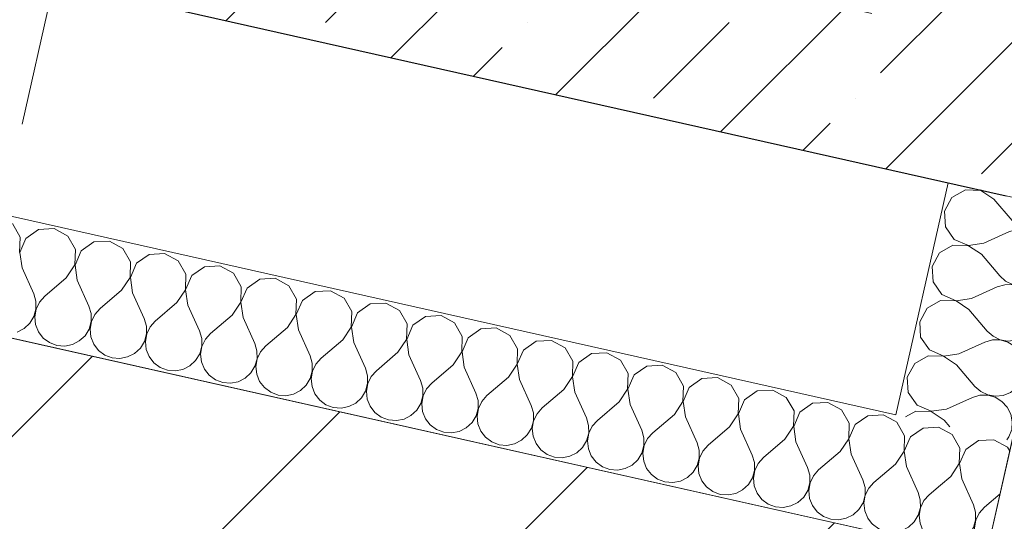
# Model space of a CAD drawing. Header units: millimetres. Extents: x -7213913 to -6937159, y 6128912 to 6404062.
# Tile 202 of 208: x -7185682 to -7184854, y 6173229 to 6173651. Entities that reach past the tile are written whole.
import ezdxf
from ezdxf.enums import TextEntityAlignment as Align

# ---------------------------------------------------------------- set-up
doc = ezdxf.new("R2010")
doc.units = ezdxf.units.MM
doc.header["$MEASUREMENT"] = 0
doc.linetypes.add('Штрихпунктирная', pattern=[670.277762, 352.777767, -176.388884, 0, -141.111112])
for name, color, linetype, lineweight in [('0_Ном._пера__1', 7, 'Continuous', 0), ('АР-Стены_внешние_.АР_Ном._пера__1', 7, 'Continuous', 0), ('АР-Стены_внутренние_пилоны.АР_Ном._пера__1', 7, 'Continuous', 30), ('АР-Чертеж-Оси_Осевые размеры.АР_Ном._пера__120', 7, 'Continuous', 0)]:
    doc.layers.add(name, color=color, linetype=linetype, lineweight=lineweight)
for name, color, linetype in [('АР-Стены_внешние_.АР', 7, 'Continuous'), ('АР-Стены_внутренние_пилоны.АР', 7, 'Continuous'), ('АР-Чертеж-Оси_Осевые размеры.АР', 7, 'Continuous')]:
    doc.layers.add(name, color=color, linetype=linetype)
doc.styles.add('РЎР“Р•РќР•Р\xa0Р\x98Р\xa0_РЎРўР\x98Р›Р¬_5', font='GOTHIC.TTF')
pattern_1 = [(45, (-6566190.34, 6562677.8), (-127.279217, 127.279217), [])]

# ---------------------------------------------------------------- blocks, each defined once
blk = doc.blocks.new('Стена_208_1', base_point=(-7187679.25, 6174266.15))
at = {"layer": 'АР-Стены_внутренние_пилоны.АР', "linetype": 'Continuous', "lineweight": 0, "true_color": 0x000000}
h = blk.add_hatch(dxfattribs=at)
h.set_pattern_fill('ЖЕЛЕЗОБЕТОН__PROJECT__0001', color=18, style=0, pattern_type=2)
h.set_pattern_definition([(45, (-6566190.34, 6562677.8), (-84.852814, 84.852814), []), (45, (-6566232.77, 6562720.22), (-84.852814, 84.852814), [90, -30, 0, -30])])
h.paths.add_polyline_path([(-7187529.9, 6174360.72), (-7187584.68, 6174116.79), (-7184852.74, 6173503.22), (-7184797.95, 6173747.14)])
at = {"layer": 'АР-Стены_внутренние_пилоны.АР_Ном._пера__1', "color": 7, "linetype": 'Continuous', "lineweight": 30, "flags": 128}
blk.add_lwpolyline([(-7187584.68, 6174116.79), (-7184852.74, 6173503.22)], dxfattribs=at)
blk = doc.blocks.new('Стена_374_1', base_point=(-7185998.29, 6173350.55))
at = {"layer": 'АР-Стены_внешние_.АР', "linetype": 'Continuous', "lineweight": 0, "true_color": 0x000000}
h = blk.add_hatch(dxfattribs=at)
h.set_pattern_fill('БЛОКИ_БЕТОННЫЕ_ЭФФЕКТИВН_78', color=18, style=0, pattern_type=2)
h.set_pattern_definition(pattern_1)
h.paths.add_polyline_path([(-7185976.38, 6173448.12), (-7186020.2, 6173252.98), (-7183928.99, 6172783.31), (-7183861.62, 6172973.16)])
at = {"layer": 'АР-Стены_внешние_.АР_Ном._пера__1', "color": 7, "linetype": 'Continuous', "lineweight": 15, "flags": 128}
blk.add_lwpolyline([(-7184869.69, 6173199.57), (-7185976.38, 6173448.12)], dxfattribs=at)
blk = doc.blocks.new('Стена_392_1', base_point=(-7184891.6, 6173102))
at = {"layer": 'АР-Стены_внешние_.АР', "linetype": 'Continuous', "lineweight": 0, "true_color": 0x000000}
h = blk.add_hatch(dxfattribs=at)
h.set_pattern_fill('БЛОКИ_БЕТОННЫЕ_ЭФФЕКТИВН_78', color=18, style=0, pattern_type=2)
h.set_pattern_definition(pattern_1)
h.paths.add_polyline_path([(-7184674.55, 6173155.74), (-7184617.58, 6173409.4), (-7184812.72, 6173453.23), (-7184869.69, 6173199.57)])
at = {"layer": 'АР-Стены_внешние_.АР_Ном._пера__1', "color": 7, "linetype": 'Continuous', "lineweight": 15, "flags": 128}
for points in [[(-7184812.72, 6173453.23), (-7184869.69, 6173199.57)], [(-7184617.58, 6173409.4), (-7184812.72, 6173453.23)], [(-7184674.55, 6173155.74), (-7184617.58, 6173409.4)]]:
    blk.add_lwpolyline(points, dxfattribs=at)
blk = doc.blocks.new('*X829', base_point=(-6566190.34, 6562677.79))
at = {"layer": '0_Ном._пера__1', "color": 7, "linetype": 'Continuous', "lineweight": 0}
for p, q in [((-7184922.52, 6173307.84), (-7184933.19, 6173300.39)), ((-7184909.53, 6173308.57), (-7184922.52, 6173307.84)), ((-7184898.09, 6173302.35), (-7184909.53, 6173308.57)), ((-7184933.19, 6173300.39), (-7184933.33, 6173300.07)), ((-7184891.63, 6173291.06), (-7184898.09, 6173302.35)), ((-7184892.08, 6173278.05), (-7184891.63, 6173291.06)), ((-7184876.06, 6173297.41), (-7184886.73, 6173289.96)), ((-7184863.07, 6173298.13), (-7184876.06, 6173297.41)), ((-7184851.63, 6173291.92), (-7184863.07, 6173298.13)), ((-7184849.7, 6173288.55), (-7184851.63, 6173291.92)), ((-7184886.73, 6173289.96), (-7184891.89, 6173278.01)), ((-7184899.29, 6173267.22), (-7184892.08, 6173278.05)), ((-7184891.89, 6173278.01), (-7184890, 6173265.14)), ((-7184899.29, 6173267.22), (-7184907.88, 6173259.89)), ((-7184890, 6173265.14), (-7184880.23, 6173243.42)), ((-7184857.79, 6173252.56), (-7184870.94, 6173241.33)), ((-7184878.39, 6173237.12), (-7184880.23, 6173243.42)), ((-7184870.94, 6173241.33), (-7184875.3, 6173236.42)), ((-7184878.34, 6173230.55), (-7184878.39, 6173237.12)), ((-7184875.3, 6173236.42), (-7184878.16, 6173230.5)), ((-7184882.64, 6173220.02), (-7184880.09, 6173224.21)), ((-7184880.09, 6173224.21), (-7184878.34, 6173230.55)), ((-7184878.16, 6173230.5), (-7184879.28, 6173224.03)), ((-7184879.28, 6173224.03), (-7184878.6, 6173217.5)), ((-7184878.6, 6173217.5), (-7184876.16, 6173211.4)), ((-7184876.16, 6173211.4), (-7184872.14, 6173206.2)), ((-7184872.14, 6173206.2), (-7184868.76, 6173203.71))]:
    blk.add_line(p, q, dxfattribs=at)
blk = doc.blocks.new('*X830', base_point=(-6566190.34, 6562677.79))
at = {"layer": '0_Ном._пера__1', "color": 7, "linetype": 'Continuous', "lineweight": 0}
for p, q in [((-7184944.56, 6173312.79), (-7184946.51, 6173313.85)), ((-7184938.1, 6173301.49), (-7184944.56, 6173312.79)), ((-7184938.54, 6173288.49), (-7184938.1, 6173301.49)), ((-7184933.33, 6173300.07), (-7184938.35, 6173288.45)), ((-7184945.75, 6173277.66), (-7184938.54, 6173288.49)), ((-7184938.35, 6173288.45), (-7184936.46, 6173275.57)), ((-7184945.75, 6173277.66), (-7184956.75, 6173268.28)), ((-7184936.46, 6173275.57), (-7184926.7, 6173253.86)), ((-7184907.88, 6173259.89), (-7184917.4, 6173251.77)), ((-7184924.85, 6173247.55), (-7184926.7, 6173253.86)), ((-7184917.4, 6173251.77), (-7184921.77, 6173246.86)), ((-7184926.55, 6173234.65), (-7184924.81, 6173240.98)), ((-7184924.62, 6173240.94), (-7184925.75, 6173234.47)), ((-7184924.81, 6173240.98), (-7184924.85, 6173247.55)), ((-7184921.77, 6173246.86), (-7184924.62, 6173240.94)), ((-7184929.97, 6173229.04), (-7184926.55, 6173234.65)), ((-7184925.75, 6173234.47), (-7184925.06, 6173227.93)), ((-7184965.79, 6173228.02), (-7184965.06, 6173227.07)), ((-7184965.06, 6173227.07), (-7184959.78, 6173223.17)), ((-7184940.64, 6173221.59), (-7184934.78, 6173224.57)), ((-7184934.78, 6173224.57), (-7184929.97, 6173229.04)), ((-7184925.06, 6173227.93), (-7184922.62, 6173221.84)), ((-7184959.78, 6173223.17), (-7184953.63, 6173220.86)), ((-7184953.63, 6173220.86), (-7184947.08, 6173220.32)), ((-7184947.08, 6173220.32), (-7184940.64, 6173221.59)), ((-7184922.62, 6173221.84), (-7184918.6, 6173216.64)), ((-7184918.6, 6173216.64), (-7184913.32, 6173212.74)), ((-7184888.32, 6173214.13), (-7184883.5, 6173218.6)), ((-7184883.5, 6173218.6), (-7184882.64, 6173220.02)), ((-7184913.32, 6173212.74), (-7184907.17, 6173210.43)), ((-7184907.17, 6173210.43), (-7184900.62, 6173209.88)), ((-7184900.62, 6173209.88), (-7184894.17, 6173211.15)), ((-7184894.17, 6173211.15), (-7184888.32, 6173214.13))]:
    blk.add_line(p, q, dxfattribs=at)
blk = doc.blocks.new('*X831', base_point=(-6566190.34, 6562677.79))
at = {"layer": '0_Ном._пера__1', "color": 7, "linetype": 'Continuous', "lineweight": 0}
for p, q in [((-7185681.48, 6173468.45), (-7185687.94, 6173479.75)), ((-7185665.91, 6173474.8), (-7185676.58, 6173467.35)), ((-7185652.91, 6173475.53), (-7185665.91, 6173474.8)), ((-7185641.48, 6173469.31), (-7185652.91, 6173475.53)), ((-7185681.93, 6173455.45), (-7185681.48, 6173468.45)), ((-7185676.58, 6173467.35), (-7185681.74, 6173455.41)), ((-7185635.02, 6173458.02), (-7185641.48, 6173469.31)), ((-7185619.45, 6173464.36), (-7185630.12, 6173456.92)), ((-7185606.45, 6173465.09), (-7185619.45, 6173464.36)), ((-7185595.02, 6173458.88), (-7185606.45, 6173465.09)), ((-7185635.46, 6173445.01), (-7185635.02, 6173458.02)), ((-7185630.12, 6173456.92), (-7185635.28, 6173444.97)), ((-7185588.56, 6173447.58), (-7185595.02, 6173458.88)), ((-7185681.74, 6173455.41), (-7185679.85, 6173442.53)), ((-7185589, 6173434.58), (-7185588.56, 6173447.58)), ((-7185572.98, 6173453.93), (-7185583.65, 6173446.48)), ((-7185559.99, 6173454.66), (-7185572.98, 6173453.93)), ((-7185548.56, 6173448.44), (-7185559.99, 6173454.66)), ((-7185542.1, 6173437.15), (-7185548.56, 6173448.44)), ((-7185679.85, 6173442.53), (-7185670.08, 6173420.82)), ((-7185642.68, 6173434.18), (-7185635.46, 6173445.01)), ((-7185635.28, 6173444.97), (-7185633.39, 6173432.1)), ((-7185583.65, 6173446.48), (-7185588.81, 6173434.54)), ((-7185526.52, 6173443.49), (-7185537.19, 6173436.05)), ((-7185513.53, 6173444.22), (-7185526.52, 6173443.49)), ((-7185502.1, 6173438.01), (-7185513.53, 6173444.22)), ((-7185642.68, 6173434.18), (-7185660.79, 6173418.73)), ((-7185633.39, 6173432.1), (-7185623.62, 6173410.38)), ((-7185596.22, 6173423.75), (-7185589, 6173434.58)), ((-7185588.81, 6173434.54), (-7185586.92, 6173421.66)), ((-7185542.54, 6173424.14), (-7185542.1, 6173437.15)), ((-7185537.19, 6173436.05), (-7185542.35, 6173424.1)), ((-7185495.64, 6173426.71), (-7185502.1, 6173438.01)), ((-7185480.06, 6173433.06), (-7185490.73, 6173425.61)), ((-7185467.07, 6173433.79), (-7185480.06, 6173433.06)), ((-7185455.63, 6173427.57), (-7185467.07, 6173433.79)), ((-7185596.22, 6173423.75), (-7185614.33, 6173408.29)), ((-7185549.75, 6173413.31), (-7185542.54, 6173424.14)), ((-7185542.35, 6173424.1), (-7185540.46, 6173411.23)), ((-7185496.08, 6173413.71), (-7185495.64, 6173426.71)), ((-7185490.73, 6173425.61), (-7185495.89, 6173413.67)), ((-7185449.17, 6173416.28), (-7185455.63, 6173427.57)), ((-7185420.61, 6173423.35), (-7185433.6, 6173422.62)), ((-7185409.17, 6173417.14), (-7185420.61, 6173423.35)), ((-7185668.24, 6173414.51), (-7185670.08, 6173420.82)), ((-7185668.19, 6173407.94), (-7185668.24, 6173414.51)), ((-7185660.79, 6173418.73), (-7185665.15, 6173413.82)), ((-7185586.92, 6173421.66), (-7185577.16, 6173399.95)), ((-7185449.62, 6173403.27), (-7185449.17, 6173416.28)), ((-7185444.27, 6173415.18), (-7185449.43, 6173403.23)), ((-7185433.6, 6173422.62), (-7185444.27, 6173415.18)), ((-7185402.71, 6173405.84), (-7185409.17, 6173417.14)), ((-7185669.94, 6173401.61), (-7185668.19, 6173407.94)), ((-7185668, 6173407.9), (-7185669.13, 6173401.43)), ((-7185665.15, 6173413.82), (-7185668, 6173407.9)), ((-7185621.78, 6173404.07), (-7185623.62, 6173410.38)), ((-7185614.33, 6173408.29), (-7185618.69, 6173403.38)), ((-7185549.75, 6173413.31), (-7185567.87, 6173397.86)), ((-7185540.46, 6173411.23), (-7185530.7, 6173389.51)), ((-7185503.29, 6173402.88), (-7185496.08, 6173413.71)), ((-7185495.89, 6173413.67), (-7185494, 6173400.79)), ((-7185387.14, 6173412.19), (-7185397.81, 6173404.74)), ((-7185374.14, 6173412.92), (-7185387.14, 6173412.19)), ((-7185362.71, 6173406.7), (-7185374.14, 6173412.92)), ((-7185356.25, 6173395.41), (-7185362.71, 6173406.7)), ((-7185673.35, 6173396), (-7185669.94, 6173401.61)), ((-7185669.13, 6173401.43), (-7185668.45, 6173394.89)), ((-7185621.73, 6173397.51), (-7185621.78, 6173404.07)), ((-7185618.69, 6173403.38), (-7185621.54, 6173397.46)), ((-7185575.32, 6173393.64), (-7185577.16, 6173399.95)), ((-7185567.87, 6173397.86), (-7185572.23, 6173392.95)), ((-7185503.29, 6173402.88), (-7185521.41, 6173387.42)), ((-7185494, 6173400.79), (-7185484.24, 6173379.08)), ((-7185456.83, 6173392.44), (-7185449.62, 6173403.27)), ((-7185449.43, 6173403.23), (-7185447.54, 6173390.36)), ((-7185403.16, 6173392.84), (-7185402.71, 6173405.84)), ((-7185397.81, 6173404.74), (-7185402.97, 6173392.8)), ((-7185340.68, 6173401.75), (-7185351.35, 6173394.31)), ((-7185327.68, 6173402.48), (-7185340.68, 6173401.75)), ((-7185316.25, 6173396.27), (-7185327.68, 6173402.48)), ((-7185684.02, 6173388.55), (-7185678.17, 6173391.53)), ((-7185678.17, 6173391.53), (-7185673.35, 6173396)), ((-7185668.45, 6173394.89), (-7185666, 6173388.8)), ((-7185626.89, 6173385.56), (-7185623.48, 6173391.17)), ((-7185623.48, 6173391.17), (-7185621.73, 6173397.51)), ((-7185621.54, 6173397.46), (-7185622.67, 6173390.99)), ((-7185622.67, 6173390.99), (-7185621.99, 6173384.46)), ((-7185575.27, 6173387.07), (-7185575.32, 6173393.64)), ((-7185572.23, 6173392.95), (-7185575.08, 6173387.03)), ((-7185456.83, 6173392.44), (-7185474.94, 6173376.99)), ((-7185447.54, 6173390.36), (-7185437.77, 6173368.64)), ((-7185410.37, 6173382.01), (-7185403.16, 6173392.84)), ((-7185402.97, 6173392.8), (-7185401.08, 6173379.92)), ((-7185356.69, 6173382.4), (-7185356.25, 6173395.41)), ((-7185351.35, 6173394.31), (-7185356.51, 6173382.36)), ((-7185309.79, 6173384.97), (-7185316.25, 6173396.27)), ((-7185294.21, 6173391.32), (-7185304.88, 6173383.87)), ((-7185281.22, 6173392.05), (-7185294.21, 6173391.32)), ((-7185269.79, 6173385.83), (-7185281.22, 6173392.05)), ((-7185666, 6173388.8), (-7185661.99, 6173383.6)), ((-7185661.99, 6173383.6), (-7185656.7, 6173379.7)), ((-7185631.71, 6173381.09), (-7185626.89, 6173385.56)), ((-7185621.99, 6173384.46), (-7185619.54, 6173378.36)), ((-7185577.02, 6173380.74), (-7185575.27, 6173387.07)), ((-7185575.08, 6173387.03), (-7185576.21, 6173380.56)), ((-7185528.86, 6173383.2), (-7185530.7, 6173389.51)), ((-7185528.81, 6173376.64), (-7185528.86, 6173383.2)), ((-7185525.77, 6173382.51), (-7185528.62, 6173376.59)), ((-7185521.41, 6173387.42), (-7185525.77, 6173382.51)), ((-7185410.37, 6173382.01), (-7185428.48, 6173366.55)), ((-7185363.91, 6173371.57), (-7185356.69, 6173382.4)), ((-7185356.51, 6173382.36), (-7185354.62, 6173369.49)), ((-7185310.23, 6173371.97), (-7185309.79, 6173384.97)), ((-7185304.88, 6173383.87), (-7185310.04, 6173371.93)), ((-7185263.33, 6173374.54), (-7185269.79, 6173385.83)), ((-7185234.76, 6173381.61), (-7185247.75, 6173380.88)), ((-7185223.33, 6173375.4), (-7185234.76, 6173381.61)), ((-7185656.7, 6173379.7), (-7185650.55, 6173377.39)), ((-7185650.55, 6173377.39), (-7185644.01, 6173376.84)), ((-7185644.01, 6173376.84), (-7185637.56, 6173378.11)), ((-7185637.56, 6173378.11), (-7185631.71, 6173381.09)), ((-7185619.54, 6173378.36), (-7185615.53, 6173373.16)), ((-7185615.53, 6173373.16), (-7185610.24, 6173369.26)), ((-7185585.25, 6173370.66), (-7185580.43, 6173375.13)), ((-7185580.43, 6173375.13), (-7185577.02, 6173380.74)), ((-7185576.21, 6173380.56), (-7185575.52, 6173374.02)), ((-7185575.52, 6173374.02), (-7185573.08, 6173367.93)), ((-7185530.56, 6173370.3), (-7185528.81, 6173376.64)), ((-7185528.62, 6173376.59), (-7185529.75, 6173370.12)), ((-7185482.39, 6173372.77), (-7185484.24, 6173379.08)), ((-7185474.94, 6173376.99), (-7185479.3, 6173372.08)), ((-7185401.08, 6173379.92), (-7185391.31, 6173358.21)), ((-7185263.77, 6173361.53), (-7185263.33, 6173374.54)), ((-7185258.42, 6173373.44), (-7185263.58, 6173361.49)), ((-7185247.75, 6173380.88), (-7185258.42, 6173373.44)), ((-7185216.87, 6173364.1), (-7185223.33, 6173375.4)), ((-7185610.24, 6173369.26), (-7185604.09, 6173366.95)), ((-7185604.09, 6173366.95), (-7185597.55, 6173366.41)), ((-7185597.55, 6173366.41), (-7185591.1, 6173367.68)), ((-7185591.1, 6173367.68), (-7185585.25, 6173370.66)), ((-7185573.08, 6173367.93), (-7185569.06, 6173362.73)), ((-7185533.97, 6173364.69), (-7185530.56, 6173370.3)), ((-7185529.75, 6173370.12), (-7185529.06, 6173363.59)), ((-7185484.09, 6173359.87), (-7185482.35, 6173366.2)), ((-7185482.16, 6173366.16), (-7185483.29, 6173359.69)), ((-7185482.35, 6173366.2), (-7185482.39, 6173372.77)), ((-7185479.3, 6173372.08), (-7185482.16, 6173366.16)), ((-7185435.93, 6173362.34), (-7185437.77, 6173368.64)), ((-7185428.48, 6173366.55), (-7185432.84, 6173361.64)), ((-7185363.91, 6173371.57), (-7185382.02, 6173356.12)), ((-7185354.62, 6173369.49), (-7185344.85, 6173347.77)), ((-7185317.45, 6173361.14), (-7185310.23, 6173371.97)), ((-7185310.04, 6173371.93), (-7185308.15, 6173359.05)), ((-7185201.29, 6173370.45), (-7185211.96, 6173363)), ((-7185188.3, 6173371.18), (-7185201.29, 6173370.45)), ((-7185176.86, 6173364.96), (-7185188.3, 6173371.18)), ((-7185170.4, 6173353.67), (-7185176.86, 6173364.96)), ((-7185569.06, 6173362.73), (-7185563.78, 6173358.83)), ((-7185563.78, 6173358.83), (-7185557.63, 6173356.52)), ((-7185557.63, 6173356.52), (-7185551.08, 6173355.97)), ((-7185551.08, 6173355.97), (-7185544.64, 6173357.24)), ((-7185544.64, 6173357.24), (-7185538.78, 6173360.22)), ((-7185538.78, 6173360.22), (-7185533.97, 6173364.69)), ((-7185529.06, 6173363.59), (-7185526.62, 6173357.49)), ((-7185526.62, 6173357.49), (-7185522.6, 6173352.29)), ((-7185487.51, 6173354.26), (-7185484.09, 6173359.87)), ((-7185483.29, 6173359.69), (-7185482.6, 6173353.15)), ((-7185435.88, 6173355.77), (-7185435.93, 6173362.34)), ((-7185432.84, 6173361.64), (-7185435.7, 6173355.72)), ((-7185389.47, 6173351.9), (-7185391.31, 6173358.21)), ((-7185317.45, 6173361.14), (-7185335.56, 6173345.68)), ((-7185308.15, 6173359.05), (-7185298.39, 6173337.34)), ((-7185270.98, 6173350.7), (-7185263.77, 6173361.53)), ((-7185263.58, 6173361.49), (-7185261.69, 6173348.62)), ((-7185217.31, 6173351.1), (-7185216.87, 6173364.1)), ((-7185211.96, 6173363), (-7185217.12, 6173351.06)), ((-7185154.83, 6173360.02), (-7185165.5, 6173352.57)), ((-7185141.84, 6173360.74), (-7185154.83, 6173360.02)), ((-7185130.4, 6173354.53), (-7185141.84, 6173360.74)), ((-7185522.6, 6173352.29), (-7185517.32, 6173348.39)), ((-7185517.32, 6173348.39), (-7185511.17, 6173346.08)), ((-7185498.18, 6173346.81), (-7185492.32, 6173349.79)), ((-7185492.32, 6173349.79), (-7185487.51, 6173354.26)), ((-7185482.6, 6173353.15), (-7185480.16, 6173347.06)), ((-7185441.04, 6173343.82), (-7185437.63, 6173349.43)), ((-7185437.63, 6173349.43), (-7185435.88, 6173355.77)), ((-7185435.7, 6173355.72), (-7185436.82, 6173349.25)), ((-7185436.82, 6173349.25), (-7185436.14, 6173342.72)), ((-7185389.42, 6173345.33), (-7185389.47, 6173351.9)), ((-7185386.38, 6173351.21), (-7185389.23, 6173345.29)), ((-7185382.02, 6173356.12), (-7185386.38, 6173351.21)), ((-7185270.98, 6173350.7), (-7185289.1, 6173335.25)), ((-7185261.69, 6173348.62), (-7185251.93, 6173326.9)), ((-7185224.52, 6173340.27), (-7185217.31, 6173351.1)), ((-7185217.12, 6173351.06), (-7185215.23, 6173338.18)), ((-7185170.85, 6173340.66), (-7185170.4, 6173353.67)), ((-7185165.5, 6173352.57), (-7185170.66, 6173340.62)), ((-7185123.94, 6173343.23), (-7185130.4, 6173354.53)), ((-7185108.37, 6173349.58), (-7185119.04, 6173342.13)), ((-7185095.37, 6173350.31), (-7185108.37, 6173349.58)), ((-7185083.94, 6173344.09), (-7185095.37, 6173350.31)), ((-7185511.17, 6173346.08), (-7185504.62, 6173345.54)), ((-7185504.62, 6173345.54), (-7185498.18, 6173346.81)), ((-7185480.16, 6173347.06), (-7185476.14, 6173341.86)), ((-7185476.14, 6173341.86), (-7185470.86, 6173337.96)), ((-7185445.86, 6173339.35), (-7185441.04, 6173343.82)), ((-7185436.14, 6173342.72), (-7185433.7, 6173336.62)), ((-7185391.17, 6173339), (-7185389.42, 6173345.33)), ((-7185389.23, 6173345.29), (-7185390.36, 6173338.82)), ((-7185343.01, 6173341.47), (-7185344.85, 6173347.77)), ((-7185342.96, 6173334.9), (-7185343.01, 6173341.47)), ((-7185339.92, 6173340.77), (-7185342.77, 6173334.85)), ((-7185335.56, 6173345.68), (-7185339.92, 6173340.77)), ((-7185224.52, 6173340.27), (-7185242.64, 6173324.81)), ((-7185178.06, 6173329.83), (-7185170.85, 6173340.66)), ((-7185170.66, 6173340.62), (-7185168.77, 6173327.75)), ((-7185124.39, 6173330.23), (-7185123.94, 6173343.23)), ((-7185119.04, 6173342.13), (-7185124.2, 6173330.19)), ((-7185077.48, 6173332.8), (-7185083.94, 6173344.09)), ((-7185048.91, 6173339.87), (-7185061.91, 6173339.15)), ((-7185037.48, 6173333.66), (-7185048.91, 6173339.87)), ((-7185470.86, 6173337.96), (-7185464.71, 6173335.65)), ((-7185464.71, 6173335.65), (-7185458.16, 6173335.1)), ((-7185458.16, 6173335.1), (-7185451.71, 6173336.37)), ((-7185451.71, 6173336.37), (-7185445.86, 6173339.35)), ((-7185433.7, 6173336.62), (-7185429.68, 6173331.42)), ((-7185399.4, 6173328.92), (-7185394.58, 6173333.39)), ((-7185394.58, 6173333.39), (-7185391.17, 6173339)), ((-7185390.36, 6173338.82), (-7185389.68, 6173332.28)), ((-7185389.68, 6173332.28), (-7185387.23, 6173326.19)), ((-7185344.71, 6173328.56), (-7185342.96, 6173334.9)), ((-7185342.77, 6173334.85), (-7185343.9, 6173328.38)), ((-7185296.55, 6173331.03), (-7185298.39, 6173337.34)), ((-7185289.1, 6173335.25), (-7185293.46, 6173330.34)), ((-7185215.23, 6173338.18), (-7185205.47, 6173316.47)), ((-7185077.92, 6173319.79), (-7185077.48, 6173332.8)), ((-7185072.58, 6173331.7), (-7185077.74, 6173319.75)), ((-7185061.91, 6173339.15), (-7185072.58, 6173331.7)), ((-7185031.02, 6173322.36), (-7185037.48, 6173333.66)), ((-7185429.68, 6173331.42), (-7185424.39, 6173327.52)), ((-7185424.39, 6173327.52), (-7185418.25, 6173325.21)), ((-7185418.25, 6173325.21), (-7185411.7, 6173324.67)), ((-7185411.7, 6173324.67), (-7185405.25, 6173325.94)), ((-7185405.25, 6173325.94), (-7185399.4, 6173328.92)), ((-7185387.23, 6173326.19), (-7185383.22, 6173320.99)), ((-7185348.12, 6173322.95), (-7185344.71, 6173328.56)), ((-7185343.9, 6173328.38), (-7185343.22, 6173321.85)), ((-7185298.25, 6173318.13), (-7185296.5, 6173324.46)), ((-7185296.31, 6173324.42), (-7185297.44, 6173317.95)), ((-7185296.5, 6173324.46), (-7185296.55, 6173331.03)), ((-7185293.46, 6173330.34), (-7185296.31, 6173324.42)), ((-7185250.09, 6173320.6), (-7185251.93, 6173326.9)), ((-7185242.64, 6173324.81), (-7185247, 6173319.9)), ((-7185178.06, 6173329.83), (-7185196.17, 6173314.38)), ((-7185168.77, 6173327.75), (-7185159, 6173306.03)), ((-7185131.6, 6173319.4), (-7185124.39, 6173330.23)), ((-7185124.2, 6173330.19), (-7185122.31, 6173317.31)), ((-7185015.44, 6173328.71), (-7185026.11, 6173321.26)), ((-7185002.45, 6173329.44), (-7185015.44, 6173328.71)), ((-7184991.02, 6173323.22), (-7185002.45, 6173329.44)), ((-7185383.22, 6173320.99), (-7185377.93, 6173317.09)), ((-7185377.93, 6173317.09), (-7185371.78, 6173314.78)), ((-7185365.24, 6173314.23), (-7185358.79, 6173315.5)), ((-7185358.79, 6173315.5), (-7185352.94, 6173318.48)), ((-7185352.94, 6173318.48), (-7185348.12, 6173322.95)), ((-7185343.22, 6173321.85), (-7185340.77, 6173315.75)), ((-7185340.77, 6173315.75), (-7185336.76, 6173310.55)), ((-7185301.66, 6173312.52), (-7185298.25, 6173318.13)), ((-7185297.44, 6173317.95), (-7185296.75, 6173311.41)), ((-7185250.04, 6173314.03), (-7185250.09, 6173320.6)), ((-7185247, 6173319.9), (-7185249.85, 6173313.98)), ((-7185203.62, 6173310.16), (-7185205.47, 6173316.47)), ((-7185131.6, 6173319.4), (-7185149.71, 6173303.94)), ((-7185122.31, 6173317.31), (-7185112.54, 6173295.6)), ((-7185085.14, 6173308.96), (-7185077.92, 6173319.79)), ((-7185077.74, 6173319.75), (-7185075.85, 6173306.88)), ((-7185031.46, 6173309.36), (-7185031.02, 6173322.36)), ((-7185026.11, 6173321.26), (-7185031.27, 6173309.32)), ((-7184984.56, 6173311.93), (-7184991.02, 6173323.22)), ((-7184968.98, 6173318.28), (-7184979.65, 6173310.83)), ((-7184955.99, 6173319), (-7184968.98, 6173318.28)), ((-7184946.51, 6173313.85), (-7184955.99, 6173319)), ((-7185371.78, 6173314.78), (-7185365.24, 6173314.23)), ((-7185336.76, 6173310.55), (-7185331.47, 6173306.65)), ((-7185312.33, 6173305.07), (-7185306.48, 6173308.05)), ((-7185306.48, 6173308.05), (-7185301.66, 6173312.52)), ((-7185296.75, 6173311.41), (-7185294.31, 6173305.32)), ((-7185255.2, 6173302.08), (-7185251.79, 6173307.69)), ((-7185251.79, 6173307.69), (-7185250.04, 6173314.03)), ((-7185249.85, 6173313.98), (-7185250.98, 6173307.51)), ((-7185250.98, 6173307.51), (-7185250.29, 6173300.98)), ((-7185203.58, 6173303.59), (-7185203.62, 6173310.16)), ((-7185200.53, 6173309.47), (-7185203.39, 6173303.55)), ((-7185196.17, 6173314.38), (-7185200.53, 6173309.47)), ((-7185085.14, 6173308.96), (-7185103.25, 6173293.51)), ((-7185075.85, 6173306.88), (-7185066.08, 6173285.16)), ((-7185038.68, 6173298.53), (-7185031.46, 6173309.36)), ((-7185031.27, 6173309.32), (-7185029.38, 6173296.44)), ((-7184985, 6173298.92), (-7184984.56, 6173311.93)), ((-7184979.65, 6173310.83), (-7184984.81, 6173298.88)), ((-7185331.47, 6173306.65), (-7185325.32, 6173304.34)), ((-7185325.32, 6173304.34), (-7185318.78, 6173303.8)), ((-7185318.78, 6173303.8), (-7185312.33, 6173305.07)), ((-7185294.31, 6173305.32), (-7185290.29, 6173300.12)), ((-7185290.29, 6173300.12), (-7185285.01, 6173296.22)), ((-7185260.01, 6173297.61), (-7185255.2, 6173302.08)), ((-7185250.29, 6173300.98), (-7185247.85, 6173294.88)), ((-7185205.32, 6173297.26), (-7185203.58, 6173303.59)), ((-7185203.39, 6173303.55), (-7185204.52, 6173297.08)), ((-7185157.16, 6173299.73), (-7185159, 6173306.03)), ((-7185157.11, 6173293.16), (-7185157.16, 6173299.73)), ((-7185154.07, 6173299.03), (-7185156.93, 6173293.11)), ((-7185149.71, 6173303.94), (-7185154.07, 6173299.03)), ((-7185038.68, 6173298.53), (-7185056.79, 6173283.07)), ((-7184992.21, 6173288.09), (-7184985, 6173298.92)), ((-7184984.81, 6173298.88), (-7184982.92, 6173286.01)), ((-7185285.01, 6173296.22), (-7185278.86, 6173293.91)), ((-7185278.86, 6173293.91), (-7185272.31, 6173293.36)), ((-7185272.31, 6173293.36), (-7185265.87, 6173294.63)), ((-7185265.87, 6173294.63), (-7185260.01, 6173297.61)), ((-7185247.85, 6173294.88), (-7185243.83, 6173289.68)), ((-7185213.55, 6173287.18), (-7185208.74, 6173291.65)), ((-7185208.74, 6173291.65), (-7185205.32, 6173297.26)), ((-7185204.52, 6173297.08), (-7185203.83, 6173290.54)), ((-7185203.83, 6173290.54), (-7185201.39, 6173284.45)), ((-7185158.86, 6173286.82), (-7185157.11, 6173293.16)), ((-7185156.93, 6173293.11), (-7185158.05, 6173286.64)), ((-7185110.7, 6173289.29), (-7185112.54, 6173295.6)), ((-7185103.25, 6173293.51), (-7185107.61, 6173288.6)), ((-7185029.38, 6173296.44), (-7185019.62, 6173274.73)), ((-7185243.83, 6173289.68), (-7185238.55, 6173285.78)), ((-7185238.55, 6173285.78), (-7185232.4, 6173283.47)), ((-7185232.4, 6173283.47), (-7185225.85, 6173282.93)), ((-7185225.85, 6173282.93), (-7185219.41, 6173284.2)), ((-7185219.41, 6173284.2), (-7185213.55, 6173287.18)), ((-7185201.39, 6173284.45), (-7185197.37, 6173279.25)), ((-7185162.27, 6173281.21), (-7185158.86, 6173286.82)), ((-7185158.05, 6173286.64), (-7185157.37, 6173280.11)), ((-7185112.4, 6173276.39), (-7185110.65, 6173282.72)), ((-7185110.46, 6173282.68), (-7185111.59, 6173276.21)), ((-7185110.65, 6173282.72), (-7185110.7, 6173289.29)), ((-7185107.61, 6173288.6), (-7185110.46, 6173282.68)), ((-7185064.24, 6173278.86), (-7185066.08, 6173285.16)), ((-7185056.79, 6173283.07), (-7185061.15, 6173278.16)), ((-7184992.21, 6173288.09), (-7185010.33, 6173272.64)), ((-7184982.92, 6173286.01), (-7184973.16, 6173264.29)), ((-7185197.37, 6173279.25), (-7185192.09, 6173275.35)), ((-7185192.09, 6173275.35), (-7185185.94, 6173273.04)), ((-7185179.39, 6173272.49), (-7185172.94, 6173273.76)), ((-7185172.94, 6173273.76), (-7185167.09, 6173276.74)), ((-7185167.09, 6173276.74), (-7185162.27, 6173281.21)), ((-7185157.37, 6173280.11), (-7185154.93, 6173274.01)), ((-7185154.93, 6173274.01), (-7185150.91, 6173268.81)), ((-7185115.81, 6173270.78), (-7185112.4, 6173276.39)), ((-7185111.59, 6173276.21), (-7185110.91, 6173269.67)), ((-7185064.19, 6173272.29), (-7185064.24, 6173278.86)), ((-7185061.15, 6173278.16), (-7185064, 6173272.24)), ((-7185017.78, 6173268.42), (-7185019.62, 6173274.73)), ((-7185185.94, 6173273.04), (-7185179.39, 6173272.49)), ((-7185150.91, 6173268.81), (-7185145.62, 6173264.91)), ((-7185126.48, 6173263.33), (-7185120.63, 6173266.31)), ((-7185120.63, 6173266.31), (-7185115.81, 6173270.78)), ((-7185110.91, 6173269.67), (-7185108.46, 6173263.58)), ((-7185069.35, 6173260.34), (-7185065.94, 6173265.95)), ((-7185065.94, 6173265.95), (-7185064.19, 6173272.29)), ((-7185064, 6173272.24), (-7185065.13, 6173265.77)), ((-7185065.13, 6173265.77), (-7185064.45, 6173259.24)), ((-7185017.73, 6173261.85), (-7185017.78, 6173268.42)), ((-7185014.69, 6173267.73), (-7185017.54, 6173261.81)), ((-7185010.33, 6173272.64), (-7185014.69, 6173267.73)), ((-7184956.75, 6173268.28), (-7184963.87, 6173262.2)), ((-7185145.62, 6173264.91), (-7185139.48, 6173262.6)), ((-7185139.48, 6173262.6), (-7185132.93, 6173262.06)), ((-7185132.93, 6173262.06), (-7185126.48, 6173263.33)), ((-7185108.46, 6173263.58), (-7185104.45, 6173258.38)), ((-7185104.45, 6173258.38), (-7185099.16, 6173254.48)), ((-7185074.17, 6173255.87), (-7185069.35, 6173260.34)), ((-7185064.45, 6173259.24), (-7185062, 6173253.14)), ((-7185019.48, 6173255.52), (-7185017.73, 6173261.85)), ((-7185017.54, 6173261.81), (-7185018.67, 6173255.34)), ((-7184971.32, 6173257.99), (-7184973.16, 6173264.29)), ((-7184971.27, 6173251.42), (-7184971.32, 6173257.99)), ((-7184968.23, 6173257.29), (-7184971.08, 6173251.37)), ((-7184963.87, 6173262.2), (-7184968.23, 6173257.29)), ((-7185099.16, 6173254.48), (-7185093.01, 6173252.17)), ((-7185093.01, 6173252.17), (-7185086.47, 6173251.62)), ((-7185086.47, 6173251.62), (-7185080.02, 6173252.89)), ((-7185080.02, 6173252.89), (-7185074.17, 6173255.87)), ((-7185062, 6173253.14), (-7185057.99, 6173247.94)), ((-7185027.71, 6173245.44), (-7185022.89, 6173249.91)), ((-7185022.89, 6173249.91), (-7185019.48, 6173255.52)), ((-7185018.67, 6173255.34), (-7185017.98, 6173248.8)), ((-7184973.02, 6173245.08), (-7184971.27, 6173251.42)), ((-7184971.08, 6173251.37), (-7184972.21, 6173244.9)), ((-7185057.99, 6173247.94), (-7185052.7, 6173244.04)), ((-7185052.7, 6173244.04), (-7185046.55, 6173241.73)), ((-7185046.55, 6173241.73), (-7185040.01, 6173241.19)), ((-7185040.01, 6173241.19), (-7185033.56, 6173242.46)), ((-7185033.56, 6173242.46), (-7185027.71, 6173245.44)), ((-7185017.98, 6173248.8), (-7185015.54, 6173242.71)), ((-7185015.54, 6173242.71), (-7185011.52, 6173237.51)), ((-7184976.43, 6173239.47), (-7184973.02, 6173245.08)), ((-7184972.21, 6173244.9), (-7184971.52, 6173238.37)), ((-7185011.52, 6173237.51), (-7185006.24, 6173233.61)), ((-7185006.24, 6173233.61), (-7185000.09, 6173231.3)), ((-7184987.1, 6173232.02), (-7184981.24, 6173235)), ((-7184981.24, 6173235), (-7184976.43, 6173239.47)), ((-7184971.52, 6173238.37), (-7184969.08, 6173232.27)), ((-7185000.09, 6173231.3), (-7184993.54, 6173230.75)), ((-7184993.54, 6173230.75), (-7184987.1, 6173232.02)), ((-7184969.08, 6173232.27), (-7184965.79, 6173228.02))]:
    blk.add_line(p, q, dxfattribs=at)
blk = doc.blocks.new('Стена_398_1', base_point=(-7187579.72, 6173910.71))
at = {"layer": '0_Ном._пера__1', "color": 7, "linetype": 'Continuous', "lineweight": 0, "flags": 128}
for points in [[(-7184945.34, 6173319.05), (-7187579.72, 6173910.71)], [(-7187601.63, 6173813.14), (-7184869.69, 6173199.57)], [(-7184869.69, 6173199.57), (-7184847.78, 6173297.14)]]:
    blk.add_lwpolyline(points, dxfattribs=at)
at = {"color": 7, "lineweight": 0}
for name in ['*X831', '*X830', '*X829']:
    blk.add_blockref(name, (-6566190.34, 6562677.79), dxfattribs=at)
blk = doc.blocks.new('*X833', base_point=(-6566190.34, 6562677.79))
at = {"layer": '0_Ном._пера__1', "color": 7, "linetype": 'Continuous', "lineweight": 0}
for p, q in [((-7184886.96, 6173508.07), (-7184898.26, 6173501.61)), ((-7184873.96, 6173507.63), (-7184886.96, 6173508.07)), ((-7184874.68, 6173508.15), (-7184873.92, 6173507.82)), ((-7184863.13, 6173500.41), (-7184873.96, 6173507.63)), ((-7184873.92, 6173507.82), (-7184873.49, 6173507.88)), ((-7184898.26, 6173501.61), (-7184904.47, 6173490.18)), ((-7184863.13, 6173500.41), (-7184847.67, 6173482.3)), ((-7184904.47, 6173490.18), (-7184903.74, 6173477.19)), ((-7184808.64, 6173486.39), (-7184806.33, 6173492.54)), ((-7184806.33, 6173492.54), (-7184806.31, 6173492.79)), ((-7184847.67, 6173482.3), (-7184842.76, 6173477.94)), ((-7184817.74, 6173477.09), (-7184812.54, 6173481.1)), ((-7184812.54, 6173481.1), (-7184808.64, 6173486.39)), ((-7184903.74, 6173477.19), (-7184896.3, 6173466.52)), ((-7184871.48, 6173463.25), (-7184849.76, 6173473.01)), ((-7184843.45, 6173474.85), (-7184849.76, 6173473.01)), ((-7184836.89, 6173474.9), (-7184843.45, 6173474.85)), ((-7184842.76, 6173477.94), (-7184836.84, 6173475.09)), ((-7184830.55, 6173473.15), (-7184836.89, 6173474.9)), ((-7184836.84, 6173475.09), (-7184830.37, 6173473.96)), ((-7184824.94, 6173469.74), (-7184830.55, 6173473.15)), ((-7184830.37, 6173473.96), (-7184823.84, 6173474.64)), ((-7184823.84, 6173474.64), (-7184817.74, 6173477.09)), ((-7184896.3, 6173466.52), (-7184884.35, 6173461.35)), ((-7184820.47, 6173464.92), (-7184824.94, 6173469.74)), ((-7184817.49, 6173459.07), (-7184820.47, 6173464.92)), ((-7184897.4, 6173461.61), (-7184908.69, 6173455.15)), ((-7184884.39, 6173461.17), (-7184897.4, 6173461.61)), ((-7184873.56, 6173453.95), (-7184884.39, 6173461.17)), ((-7184884.35, 6173461.35), (-7184871.48, 6173463.25)), ((-7184816.22, 6173452.62), (-7184817.49, 6173459.07)), ((-7184908.69, 6173455.15), (-7184914.91, 6173443.72)), ((-7184873.56, 6173453.95), (-7184858.11, 6173435.84)), ((-7184816.77, 6173446.08), (-7184816.22, 6173452.62)), ((-7184914.91, 6173443.72), (-7184914.18, 6173430.72)), ((-7184822.98, 6173434.64), (-7184819.07, 6173439.93)), ((-7184819.07, 6173439.93), (-7184816.77, 6173446.08)), ((-7184858.11, 6173435.84), (-7184853.2, 6173431.48)), ((-7184853.2, 6173431.48), (-7184847.28, 6173428.63)), ((-7184828.18, 6173430.63), (-7184822.98, 6173434.64)), ((-7184914.18, 6173430.72), (-7184906.73, 6173420.05)), ((-7184881.91, 6173416.78), (-7184860.2, 6173426.55)), ((-7184853.89, 6173428.39), (-7184860.2, 6173426.55)), ((-7184847.32, 6173428.44), (-7184853.89, 6173428.39)), ((-7184840.99, 6173426.69), (-7184847.32, 6173428.44)), ((-7184847.28, 6173428.63), (-7184840.81, 6173427.5)), ((-7184835.37, 6173423.28), (-7184840.99, 6173426.69)), ((-7184840.81, 6173427.5), (-7184834.27, 6173428.18)), ((-7184830.91, 6173418.46), (-7184835.37, 6173423.28)), ((-7184834.27, 6173428.18), (-7184828.18, 6173430.63)), ((-7184907.83, 6173415.15), (-7184919.13, 6173408.69)), ((-7184894.83, 6173414.71), (-7184907.83, 6173415.15)), ((-7184906.73, 6173420.05), (-7184894.79, 6173414.89)), ((-7184884, 6173407.49), (-7184894.83, 6173414.71)), ((-7184894.79, 6173414.89), (-7184881.91, 6173416.78)), ((-7184827.93, 6173412.61), (-7184830.91, 6173418.46)), ((-7184919.13, 6173408.69), (-7184925.34, 6173397.25)), ((-7184884, 6173407.49), (-7184868.54, 6173389.38)), ((-7184826.66, 6173406.16), (-7184827.93, 6173412.61)), ((-7184827.2, 6173399.62), (-7184826.66, 6173406.16)), ((-7184829.51, 6173393.47), (-7184827.2, 6173399.62)), ((-7184925.34, 6173397.25), (-7184924.61, 6173384.26)), ((-7184833.41, 6173388.18), (-7184829.51, 6173393.47)), ((-7184924.61, 6173384.26), (-7184917.17, 6173373.59)), ((-7184864.32, 6173381.93), (-7184870.63, 6173380.09)), ((-7184868.54, 6173389.38), (-7184863.63, 6173385.02)), ((-7184857.76, 6173381.98), (-7184864.32, 6173381.93)), ((-7184863.63, 6173385.02), (-7184857.71, 6173382.16)), ((-7184851.42, 6173380.23), (-7184857.76, 6173381.98)), ((-7184857.71, 6173382.16), (-7184851.24, 6173381.04)), ((-7184851.24, 6173381.04), (-7184844.71, 6173381.72)), ((-7184844.71, 6173381.72), (-7184838.61, 6173384.16)), ((-7184838.61, 6173384.16), (-7184833.41, 6173388.18)), ((-7184917.17, 6173373.59), (-7184905.22, 6173368.43)), ((-7184892.35, 6173370.32), (-7184870.63, 6173380.09)), ((-7184845.81, 6173376.82), (-7184851.42, 6173380.23)), ((-7184841.34, 6173372), (-7184845.81, 6173376.82)), ((-7184918.27, 6173368.69), (-7184929.56, 6173362.23)), ((-7184905.26, 6173368.24), (-7184918.27, 6173368.69)), ((-7184894.43, 6173361.03), (-7184905.26, 6173368.24)), ((-7184905.22, 6173368.43), (-7184892.35, 6173370.32)), ((-7184838.36, 6173366.15), (-7184841.34, 6173372)), ((-7184837.09, 6173359.7), (-7184838.36, 6173366.15)), ((-7184929.56, 6173362.23), (-7184935.78, 6173350.79)), ((-7184894.43, 6173361.03), (-7184878.98, 6173342.92)), ((-7184837.63, 6173353.15), (-7184837.09, 6173359.7)), ((-7184935.78, 6173350.79), (-7184935.05, 6173337.8)), ((-7184839.94, 6173347), (-7184837.63, 6173353.15)), ((-7184878.98, 6173342.92), (-7184874.07, 6173338.56)), ((-7184849.05, 6173337.7), (-7184843.85, 6173341.72)), ((-7184843.85, 6173341.72), (-7184839.94, 6173347)), ((-7184935.05, 6173337.8), (-7184927.6, 6173327.13)), ((-7184902.78, 6173323.86), (-7184881.07, 6173333.62)), ((-7184874.76, 6173335.47), (-7184881.07, 6173333.62)), ((-7184868.19, 6173335.52), (-7184874.76, 6173335.47)), ((-7184874.07, 6173338.56), (-7184868.15, 6173335.7)), ((-7184861.86, 6173333.77), (-7184868.19, 6173335.52)), ((-7184868.15, 6173335.7), (-7184861.68, 6173334.58)), ((-7184856.24, 6173330.35), (-7184861.86, 6173333.77)), ((-7184861.68, 6173334.58), (-7184855.14, 6173335.26)), ((-7184855.14, 6173335.26), (-7184849.05, 6173337.7)), ((-7184927.6, 6173327.13), (-7184915.65, 6173321.97)), ((-7184915.65, 6173321.97), (-7184902.78, 6173323.86)), ((-7184851.78, 6173325.54), (-7184856.24, 6173330.35)), ((-7184848.8, 6173319.68), (-7184851.78, 6173325.54)), ((-7184928.7, 6173322.23), (-7184937.38, 6173317.26)), ((-7184915.7, 6173321.78), (-7184928.7, 6173322.23)), ((-7184904.87, 6173314.57), (-7184915.7, 6173321.78)), ((-7184847.53, 6173313.24), (-7184848.8, 6173319.68)), ((-7184904.87, 6173314.57), (-7184900, 6173308.87)), ((-7184848.07, 6173306.69), (-7184847.53, 6173313.24)), ((-7184852.17, 6173298.12), (-7184850.38, 6173300.54)), ((-7184850.38, 6173300.54), (-7184848.07, 6173306.69))]:
    blk.add_line(p, q, dxfattribs=at)
blk = doc.blocks.new('Стена_399_1', base_point=(-7184901.52, 6173514.17))
at = {"layer": '0_Ном._пера__1', "color": 7, "linetype": 'Continuous', "lineweight": 0, "flags": 128}
for points in [[(-7184901.52, 6173514.17), (-7184945.34, 6173319.05)], [(-7184901.52, 6173514.17), (-7184803.95, 6173492.26)], [(-7184847.78, 6173297.14), (-7184803.95, 6173492.26)]]:
    blk.add_lwpolyline(points, dxfattribs=at)
at = {"color": 7, "lineweight": 0}
blk.add_blockref('*X833', (-6566190.34, 6562677.79), dxfattribs=at)
blk = doc.blocks.new('Стандартный Маркер Сетки[192]_1', base_point=(-7209178.45, 6179094.59))
at = {"layer": 'АР-Чертеж-Оси_Осевые размеры.АР_Ном._пера__120', "color": 7, "linetype": 'Штрихпунктирная', "lineweight": 0}
blk.add_line((-7208202.75, 6178875.45), (-7184083.84, 6173458.47), dxfattribs=at)
at = {"layer": 'АР-Чертеж-Оси_Осевые размеры.АР_Ном._пера__120', "color": 7, "lineweight": 0, "style": 'РЎР“Р•РќР•Р\xa0Р\x98Р\xa0_РЎРўР\x98Р›Р¬_5'}
blk.add_attdef('AC_MarkerText_1', text='', height=350, rotation=347.34172, dxfattribs=at).set_placement((-7209596.37, 6179385.23), align=Align.TOP_CENTER)
blk = doc.blocks.new('Стандартный Маркер Сетки[216]_1', base_point=(-7209178.45, 6179094.59))
at = {"layer": 'АР-Чертеж-Оси_Осевые размеры.АР_Ном._пера__120', "color": 7, "linetype": 'Штрихпунктирная', "lineweight": 0}
blk.add_line((-7208202.75, 6178875.45), (-7184083.84, 6173458.47), dxfattribs=at)
at = {"layer": 'АР-Чертеж-Оси_Осевые размеры.АР_Ном._пера__120', "color": 7, "lineweight": 0, "style": 'РЎР“Р•РќР•Р\xa0Р\x98Р\xa0_РЎРўР\x98Р›Р¬_5'}
blk.add_attdef('AC_MarkerText_1', text='', height=350, rotation=347.34172, dxfattribs=at).set_placement((-7209596.37, 6179385.23), align=Align.TOP_CENTER)
blk = doc.blocks.new('Стандартный Маркер Сетки[228]_1', base_point=(-7179800.84, 6199738.59))
at = {"layer": 'АР-Чертеж-Оси_Осевые размеры.АР_Ном._пера__120', "color": 7, "linetype": 'Штрихпунктирная', "lineweight": 0}
blk.add_line((-7180019.98, 6198762.89), (-7194792.02, 6132990.9), dxfattribs=at)
at = {"layer": 'АР-Чертеж-Оси_Осевые размеры.АР_Ном._пера__120', "color": 7, "lineweight": 0, "style": 'РЎР“Р•РќР•Р\xa0Р\x98Р\xa0_РЎРўР\x98Р›Р¬_5'}
blk.add_attdef('AC_MarkerText_1', text='', height=350, rotation=347.34172, dxfattribs=at).set_placement((-7195050.79, 6131708.43), align=Align.TOP_CENTER)

msp = doc.modelspace()

# ---------------------------------------------------------------- block references
at = {"color": 7, "lineweight": 0}
for name, p in [('Стена_398_1', (-7187579.72, 6173910.71)), ('Стена_399_1', (-7184901.52, 6173514.17))]:
    msp.add_blockref(name, p, dxfattribs=at)
at = {"layer": 'АР-Стены_внешние_.АР', "color": 7, "lineweight": 0}
for name, p in [('Стена_374_1', (-7185998.29, 6173350.55)), ('Стена_392_1', (-7184891.6, 6173102))]:
    msp.add_blockref(name, p, dxfattribs=at)
at = {"layer": 'АР-Стены_внутренние_пилоны.АР', "color": 7, "lineweight": 0}
msp.add_blockref('Стена_208_1', (-7187679.25, 6174266.15), dxfattribs=at)
at = {"layer": 'АР-Чертеж-Оси_Осевые размеры.АР', "color": 8, "linetype": 'Continuous', "lineweight": 15}
for name, p in [('Стандартный Маркер Сетки[228]_1', (-7179800.84, 6199738.59)), ('Стандартный Маркер Сетки[192]_1', (-7209178.45, 6179094.59)), ('Стандартный Маркер Сетки[216]_1', (-7209178.45, 6179094.59))]:
    msp.add_blockref(name, p, dxfattribs=at)

doc.saveas('drawing.dxf')
